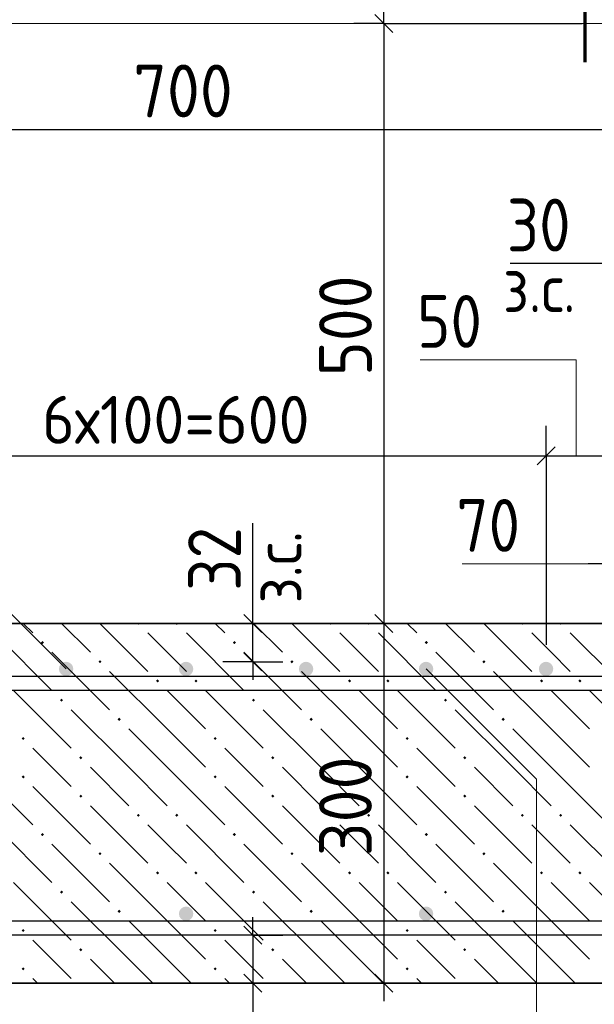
# Model space of a CAD drawing. Header units: millimetres. Extents: x 0 to 42000, y 0 to 29700.
# Tile 22 of 29: x 13271 to 15666, y 21813 to 25916. Entities that reach past the tile are written whole.
import ezdxf

# ---------------------------------------------------------------- set-up
doc = ezdxf.new("R2010")
doc.units = ezdxf.units.MM
for name, color, linetype, lineweight in [('Standard', 7, 'Continuous', 25), ('ЖБ Лента фундамента под плитной частью', 7, 'Continuous', 35), ('Обрамление Г-обр.', 52, 'Continuous', 25), ('Общий01', 7, 'Continuous', 13), ('Позиционная метка номер позиции', 7, 'Continuous', 13)]:
    doc.layers.add(name, color=color, linetype=linetype, lineweight=lineweight)
doc.layers.add('Размерная выноска', color=7, linetype='Continuous')
doc.styles.add('ISOCPEUR', font='txt')

msp = doc.modelspace()

# ---------------------------------------------------------------- hatches: boundary and pattern name
at = {"layer": 'ЖБ Лента фундамента под плитной частью', "linetype": 'Continuous', "lineweight": 18, "transparency": 33554687}
for points in [[(13772.2, 23400), (13765.9, 23393.6), (13759.5, 23400)], [(13932.2, 23400), (13925.9, 23393.6), (13919.5, 23400)], [(14572.2, 23400), (14565.9, 23393.6), (14559.5, 23400)], [(14732.2, 23400), (14725.9, 23393.6), (14719.5, 23400)], [(15372.2, 23400), (15365.9, 23393.6), (15359.5, 23400)], [(15532.2, 23400), (15525.9, 23393.6), (15519.5, 23400)], [(13359.4, 23320.1), (13365.9, 23326.6), (13372.4, 23320.1), (13365.9, 23313.6)], [(14159.4, 23320.1), (14165.9, 23326.6), (14172.4, 23320.1), (14165.9, 23313.6)], [(14959.4, 23320.1), (14965.9, 23326.6), (14972.4, 23320.1), (14965.9, 23313.6)], [(13599.4, 23240.1), (13605.9, 23246.6), (13612.4, 23240.1), (13605.9, 23233.6)], [(14399.4, 23240.1), (14405.9, 23246.6), (14412.4, 23240.1), (14405.9, 23233.6)], [(15199.4, 23240.1), (15205.9, 23246.6), (15212.4, 23240.1), (15205.9, 23233.6)], [(13839.4, 23160.1), (13845.9, 23166.6), (13852.4, 23160.1), (13845.9, 23153.6)], [(13999.4, 23160.1), (14005.9, 23166.6), (14012.4, 23160.1), (14005.9, 23153.6)], [(14639.4, 23160.1), (14645.9, 23166.6), (14652.4, 23160.1), (14645.9, 23153.6)], [(14799.4, 23160.1), (14805.9, 23166.6), (14812.4, 23160.1), (14805.9, 23153.6)], [(15439.4, 23160.1), (15445.9, 23166.6), (15452.4, 23160.1), (15445.9, 23153.6)], [(15599.4, 23160.1), (15605.9, 23166.6), (15612.4, 23160.1), (15605.9, 23153.6)], [(13439.4, 23080.1), (13445.9, 23086.6), (13452.4, 23080.1), (13445.9, 23073.6)], [(14239.4, 23080.1), (14245.9, 23086.6), (14252.4, 23080.1), (14245.9, 23073.6)], [(15039.4, 23080.1), (15045.9, 23086.6), (15052.4, 23080.1), (15045.9, 23073.6)], [(13679.4, 23000.1), (13685.9, 23006.6), (13692.4, 23000.1), (13685.9, 22993.6)], [(14479.4, 23000.1), (14485.9, 23006.6), (14492.4, 23000.1), (14485.9, 22993.6)], [(15279.4, 23000.1), (15285.9, 23006.6), (15292.4, 23000.1), (15285.9, 22993.6)], [(13279.4, 22920.1), (13285.9, 22926.6), (13292.4, 22920.1), (13285.9, 22913.6)], [(14079.4, 22920.1), (14085.9, 22926.6), (14092.4, 22920.1), (14085.9, 22913.6)], [(14879.4, 22920.1), (14885.9, 22926.6), (14892.4, 22920.1), (14885.9, 22913.6)], [(13519.4, 22840.1), (13525.9, 22846.6), (13532.4, 22840.1), (13525.9, 22833.6)], [(14319.4, 22840.1), (14325.9, 22846.6), (14332.4, 22840.1), (14325.9, 22833.6)], [(15119.4, 22840.1), (15125.9, 22846.6), (15132.4, 22840.1), (15125.9, 22833.6)], [(13279.4, 22760.1), (13285.9, 22766.6), (13292.4, 22760.1), (13285.9, 22753.6)], [(14079.4, 22760.1), (14085.9, 22766.6), (14092.4, 22760.1), (14085.9, 22753.6)], [(14879.4, 22760.1), (14885.9, 22766.6), (14892.4, 22760.1), (14885.9, 22753.6)], [(13519.4, 22680.1), (13525.9, 22686.6), (13532.4, 22680.1), (13525.9, 22673.6)], [(14319.4, 22680.1), (14325.9, 22686.6), (14332.4, 22680.1), (14325.9, 22673.6)], [(15119.4, 22680.1), (15125.9, 22686.6), (15132.4, 22680.1), (15125.9, 22673.6)], [(13759.4, 22600.1), (13765.9, 22606.6), (13772.4, 22600.1), (13765.9, 22593.6)], [(13919.4, 22600.1), (13925.9, 22606.6), (13932.4, 22600.1), (13925.9, 22593.6)], [(14559.4, 22600.1), (14565.9, 22606.6), (14572.4, 22600.1), (14565.9, 22593.6)], [(14719.4, 22600.1), (14725.9, 22606.6), (14732.4, 22600.1), (14725.9, 22593.6)], [(15359.4, 22600.1), (15365.9, 22606.6), (15372.4, 22600.1), (15365.9, 22593.6)], [(15519.4, 22600.1), (15525.9, 22606.6), (15532.4, 22600.1), (15525.9, 22593.6)], [(13359.4, 22520.1), (13365.9, 22526.6), (13372.4, 22520.1), (13365.9, 22513.6)], [(14159.4, 22520.1), (14165.9, 22526.6), (14172.4, 22520.1), (14165.9, 22513.6)], [(14959.4, 22520.1), (14965.9, 22526.6), (14972.4, 22520.1), (14965.9, 22513.6)], [(13599.4, 22440.1), (13605.9, 22446.6), (13612.4, 22440.1), (13605.9, 22433.6)], [(14399.4, 22440.1), (14405.9, 22446.6), (14412.4, 22440.1), (14405.9, 22433.6)], [(15199.4, 22440.1), (15205.9, 22446.6), (15212.4, 22440.1), (15205.9, 22433.6)], [(13839.4, 22360.1), (13845.9, 22366.6), (13852.4, 22360.1), (13845.9, 22353.6)], [(13999.4, 22360.1), (14005.9, 22366.6), (14012.4, 22360.1), (14005.9, 22353.6)], [(14639.4, 22360.1), (14645.9, 22366.6), (14652.4, 22360.1), (14645.9, 22353.6)], [(14799.4, 22360.1), (14805.9, 22366.6), (14812.4, 22360.1), (14805.9, 22353.6)], [(15439.4, 22360.1), (15445.9, 22366.6), (15452.4, 22360.1), (15445.9, 22353.6)], [(15599.4, 22360.1), (15605.9, 22366.6), (15612.4, 22360.1), (15605.9, 22353.6)], [(13439.4, 22280.1), (13445.9, 22286.6), (13452.4, 22280.1), (13445.9, 22273.6)], [(14239.4, 22280.1), (14245.9, 22286.6), (14252.4, 22280.1), (14245.9, 22273.6)], [(15039.4, 22280.1), (15045.9, 22286.6), (15052.4, 22280.1), (15045.9, 22273.6)], [(13679.4, 22200.1), (13685.9, 22206.6), (13692.4, 22200.1), (13685.9, 22193.6)], [(14479.4, 22200.1), (14485.9, 22206.6), (14492.4, 22200.1), (14485.9, 22193.6)], [(15279.4, 22200.1), (15285.9, 22206.6), (15292.4, 22200.1), (15285.9, 22193.6)], [(13279.4, 22120.1), (13285.9, 22126.6), (13292.4, 22120.1), (13285.9, 22113.6)], [(14079.4, 22120.1), (14085.9, 22126.6), (14092.4, 22120.1), (14085.9, 22113.6)], [(14879.4, 22120.1), (14885.9, 22126.6), (14892.4, 22120.1), (14885.9, 22113.6)], [(13519.4, 22040.1), (13525.9, 22046.6), (13532.4, 22040.1), (13525.9, 22033.6)], [(14319.4, 22040.1), (14325.9, 22046.6), (14332.4, 22040.1), (14325.9, 22033.6)], [(15119.4, 22040.1), (15125.9, 22046.6), (15132.4, 22040.1), (15125.9, 22033.6)], [(13279.4, 21960.1), (13285.9, 21966.6), (13292.4, 21960.1), (13285.9, 21953.6)], [(14079.4, 21960.1), (14085.9, 21966.6), (14092.4, 21960.1), (14085.9, 21953.6)], [(14879.4, 21960.1), (14885.9, 21966.6), (14892.4, 21960.1), (14885.9, 21953.6)]]:
    msp.add_hatch(color=7, dxfattribs=at).paths.add_polyline_path(points, flags=16)
at = {"layer": 'Обрамление Г-обр.', "linetype": 'Continuous', "lineweight": 25, "transparency": 33554687}
for points in [[(13494.8, 23210), (13492.5, 23221.5), (13486, 23231.2), (13476.3, 23237.7), (13464.8, 23240), (13453.3, 23237.7), (13443.6, 23231.2), (13437.1, 23221.5), (13434.8, 23210), (13437.1, 23198.5), (13443.6, 23188.8), (13453.3, 23182.3), (13464.8, 23180), (13476.3, 23182.3), (13486, 23188.8), (13492.5, 23198.5)], [(13994.8, 23210), (13992.5, 23221.5), (13986, 23231.2), (13976.3, 23237.7), (13964.8, 23240), (13953.3, 23237.7), (13943.6, 23231.2), (13937.1, 23221.5), (13934.8, 23210), (13937.1, 23198.5), (13943.6, 23188.8), (13953.3, 23182.3), (13964.8, 23180), (13976.3, 23182.3), (13986, 23188.8), (13992.5, 23198.5)], [(14494.8, 23210), (14492.5, 23221.5), (14486, 23231.2), (14476.3, 23237.7), (14464.8, 23240), (14453.3, 23237.7), (14443.6, 23231.2), (14437.1, 23221.5), (14434.8, 23210), (14437.1, 23198.5), (14443.6, 23188.8), (14453.3, 23182.3), (14464.8, 23180), (14476.3, 23182.3), (14486, 23188.8), (14492.5, 23198.5)], [(14994.8, 23210), (14992.5, 23221.5), (14986, 23231.2), (14976.3, 23237.7), (14964.8, 23240), (14953.3, 23237.7), (14943.6, 23231.2), (14937.1, 23221.5), (14934.8, 23210), (14937.1, 23198.5), (14943.6, 23188.8), (14953.3, 23182.3), (14964.8, 23180), (14976.3, 23182.3), (14986, 23188.8), (14992.5, 23198.5)], [(15494.8, 23210), (15492.5, 23221.5), (15486, 23231.2), (15476.3, 23237.7), (15464.8, 23240), (15453.3, 23237.7), (15443.6, 23231.2), (15437.1, 23221.5), (15434.8, 23210), (15437.1, 23198.5), (15443.6, 23188.8), (15453.3, 23182.3), (15464.8, 23180), (15476.3, 23182.3), (15486, 23188.8), (15492.5, 23198.5)], [(13994.8, 22190), (13992.5, 22201.5), (13986, 22211.2), (13976.3, 22217.7), (13964.8, 22220), (13953.3, 22217.7), (13943.6, 22211.2), (13937.1, 22201.5), (13934.8, 22190), (13937.1, 22178.5), (13943.6, 22168.8), (13953.3, 22162.3), (13964.8, 22160), (13976.3, 22162.3), (13986, 22168.8), (13992.5, 22178.5)], [(14994.8, 22190), (14992.5, 22201.5), (14986, 22211.2), (14976.3, 22217.7), (14964.8, 22220), (14953.3, 22217.7), (14943.6, 22211.2), (14937.1, 22201.5), (14934.8, 22190), (14937.1, 22178.5), (14943.6, 22168.8), (14953.3, 22162.3), (14964.8, 22160), (14976.3, 22162.3), (14986, 22168.8), (14992.5, 22178.5)]]:
    msp.add_hatch(color=7, dxfattribs=at).paths.add_polyline_path(points)

# ---------------------------------------------------------------- linework, layer by layer
at = {"layer": 'Standard', "color": 7, "linetype": 'Continuous', "lineweight": -3, "transparency": 33554687}
for p, q in [((14789, 25900), (14789, 25975)), ((12214.8, 25458.8), (15714.8, 25458.8)), ((15714.8, 24900), (15639.8, 24900)), ((12464.8, 24098.4), (15464.8, 24098.4)), ((15464.8, 24098.4), (15714.8, 24098.4)), ((15714.8, 23648.3), (15639.8, 23648.3)), ((14243.3, 23400), (14243.3, 23475)), ((14243.3, 23240), (14243.3, 23400)), ((14789, 23400), (14789, 21900)), ((14243.3, 23240), (14243.3, 23165)), ((14243.3, 22100), (14243.3, 22175)), ((14243.3, 22100), (14243.3, 21900)), ((14243.3, 21900), (14243.3, 21825)), ((14789, 21900), (14789, 21825))]:
    msp.add_line(p, q, dxfattribs=at)
at = {"layer": 'Standard', "color": 7, "linetype": 'Continuous', "lineweight": 25, "transparency": 33554687}
for p, q in [((14751.5, 25937.5), (14826.5, 25862.5)), ((15427.3, 24060.9), (15502.3, 24135.9)), ((14280.8, 23362.5), (14205.8, 23437.5)), ((14751.5, 23437.5), (14826.5, 23362.5)), ((14280.8, 23202.5), (14205.8, 23277.5)), ((14205.8, 22137.5), (14280.8, 22062.5)), ((14205.8, 21937.5), (14280.8, 21862.5)), ((14751.5, 21937.5), (14826.5, 21862.5))]:
    msp.add_line(p, q, dxfattribs=at)
at = {"layer": 'Standard', "color": 251, "linetype": 'Continuous', "lineweight": -3, "true_color": 0x656565, "transparency": 33554687}
for p, q in [((14789, 25900), (14664, 25900)), ((14789, 25900), (14914, 25900)), ((14789, 25900), (15614.8, 25900)), ((15464.8, 24098.4), (15464.8, 24223.4)), ((15464.8, 24098.4), (15464.8, 23973.4)), ((15464.8, 24098.4), (15464.8, 23310)), ((14243.3, 23400), (14118.3, 23400)), ((14243.3, 23400), (14368.3, 23400)), ((14789, 23400), (14664, 23400)), ((14789, 23400), (14914, 23400)), ((14789, 23400), (15614.8, 23400)), ((14243.3, 23240), (14118.3, 23240)), ((14243.3, 23240), (14368.3, 23240)), ((14243.3, 22100), (14118.3, 22100)), ((14243.3, 22100), (14368.3, 22100)), ((14243.3, 21900), (14118.3, 21900)), ((14243.3, 21900), (14368.3, 21900)), ((14789, 21900), (14664, 21900)), ((14789, 21900), (14914, 21900)), ((14789, 21900), (14789, 21900))]:
    msp.add_line(p, q, dxfattribs=at)
at = {"layer": 'Standard', "color": 7, "linetype": 'Continuous', "lineweight": -3, "transparency": 33554687}
msp.add_lwpolyline([(14789, 25900), (14789, 24327.1), (14789, 24327.1), (14789, 23400)], dxfattribs=at)
at = {"layer": 'ЖБ Лента фундамента под плитной частью', "color": 7, "linetype": 'Continuous', "lineweight": 35, "transparency": 33554687}
for p, q in [((15714.8, 23400), (12214.8, 23400)), ((10464.8, 21900), (17464.8, 21900))]:
    msp.add_line(p, q, dxfattribs=at)
at = {"layer": 'ЖБ Лента фундамента под плитной частью', "color": 254, "linetype": 'Continuous', "lineweight": 18, "transparency": 33554687}
for p, q in [((13286, 23400), (13325.9, 23360.1)), ((13446, 23400), (13565.9, 23280.1)), ((13606, 23400), (13805.9, 23200.1)), ((14086, 23400), (14125.9, 23360.1)), ((14246, 23400), (14365.9, 23280.1)), ((14406, 23400), (14605.9, 23200.1)), ((14886, 23400), (14925.9, 23360.1)), ((15046, 23400), (15165.9, 23280.1)), ((15206, 23400), (15405.9, 23200.1)), ((13165.9, 23360.1), (13405.9, 23120.1)), ((13885.9, 23280.1), (13805.9, 23360.1)), ((13965.9, 23360.1), (14205.9, 23120.1)), ((14685.9, 23280.1), (14605.9, 23360.1)), ((14765.9, 23360.1), (15005.9, 23120.1)), ((15485.9, 23280.1), (15405.9, 23360.1)), ((15565.9, 23360.1), (15805.9, 23120.1)), ((13405.9, 23280.1), (13645.9, 23040.1)), ((13965.9, 23200.1), (13885.9, 23280.1)), ((14205.9, 23280.1), (14445.9, 23040.1)), ((14765.9, 23200.1), (14685.9, 23280.1)), ((15005.9, 23280.1), (15245.9, 23040.1)), ((15565.9, 23200.1), (15485.9, 23280.1)), ((13885.9, 22960.1), (13645.9, 23200.1)), ((14685.9, 22960.1), (14445.9, 23200.1)), ((15485.9, 22960.1), (15245.9, 23200.1)), ((13245.9, 23120.1), (13485.9, 22880.1)), ((13885.9, 23120.1), (14045.9, 22960.1)), ((14045.9, 23120.1), (14285.9, 22880.1)), ((14685.9, 23120.1), (14845.9, 22960.1)), ((14845.9, 23120.1), (15085.9, 22880.1)), ((15485.9, 23120.1), (15645.9, 22960.1)), ((15645.9, 23120.1), (15885.9, 22880.1)), ((13725.9, 22800.1), (13485.9, 23040.1)), ((14525.9, 22800.1), (14285.9, 23040.1)), ((15325.9, 22800.1), (15085.9, 23040.1)), ((13725.9, 22960.1), (13885.9, 22800.1)), ((13885.9, 22960.1), (14045.9, 22800.1)), ((14525.9, 22960.1), (14685.9, 22800.1)), ((14685.9, 22960.1), (14845.9, 22800.1)), ((15325.9, 22960.1), (15485.9, 22800.1)), ((15485.9, 22960.1), (15645.9, 22800.1)), ((13405.9, 22800.1), (13325.9, 22880.1)), ((14205.9, 22800.1), (14125.9, 22880.1)), ((15005.9, 22800.1), (14925.9, 22880.1)), ((13085.9, 22800.1), (13325.9, 22560.1)), ((13485.9, 22720.1), (13405.9, 22800.1)), ((13565.9, 22800.1), (13725.9, 22640.1)), ((13725.9, 22800.1), (13885.9, 22640.1)), ((13885.9, 22800.1), (14125.9, 22560.1)), ((14285.9, 22720.1), (14205.9, 22800.1)), ((14365.9, 22800.1), (14525.9, 22640.1)), ((14525.9, 22800.1), (14685.9, 22640.1)), ((14685.9, 22800.1), (14925.9, 22560.1)), ((15085.9, 22720.1), (15005.9, 22800.1)), ((15165.9, 22800.1), (15325.9, 22640.1)), ((15325.9, 22800.1), (15485.9, 22640.1)), ((15485.9, 22800.1), (15725.9, 22560.1)), ((13325.9, 22720.1), (13565.9, 22480.1)), ((14125.9, 22720.1), (14365.9, 22480.1)), ((14925.9, 22720.1), (15165.9, 22480.1)), ((13565.9, 22640.1), (13805.9, 22400.1)), ((14365.9, 22640.1), (14605.9, 22400.1)), ((15165.9, 22640.1), (15405.9, 22400.1)), ((13165.9, 22560.1), (13405.9, 22320.1)), ((13885.9, 22480.1), (13805.9, 22560.1)), ((13965.9, 22560.1), (14205.9, 22320.1)), ((14685.9, 22480.1), (14605.9, 22560.1)), ((14765.9, 22560.1), (15005.9, 22320.1)), ((15485.9, 22480.1), (15405.9, 22560.1)), ((15565.9, 22560.1), (15805.9, 22320.1)), ((13405.9, 22480.1), (13645.9, 22240.1)), ((13965.9, 22400.1), (13885.9, 22480.1)), ((14205.9, 22480.1), (14445.9, 22240.1)), ((14765.9, 22400.1), (14685.9, 22480.1)), ((15005.9, 22480.1), (15245.9, 22240.1)), ((15565.9, 22400.1), (15485.9, 22480.1)), ((13885.9, 22160.1), (13645.9, 22400.1)), ((14685.9, 22160.1), (14445.9, 22400.1)), ((15485.9, 22160.1), (15245.9, 22400.1)), ((13245.9, 22320.1), (13485.9, 22080.1)), ((13885.9, 22320.1), (14045.9, 22160.1)), ((14045.9, 22320.1), (14285.9, 22080.1)), ((14685.9, 22320.1), (14845.9, 22160.1)), ((14845.9, 22320.1), (15085.9, 22080.1)), ((15485.9, 22320.1), (15645.9, 22160.1)), ((15645.9, 22320.1), (15885.9, 22080.1)), ((13725.9, 22000.1), (13485.9, 22240.1)), ((14525.9, 22000.1), (14285.9, 22240.1)), ((15325.9, 22000.1), (15085.9, 22240.1)), ((13725.9, 22160.1), (13885.9, 22000.1)), ((13885.9, 22160.1), (14045.9, 22000.1)), ((14525.9, 22160.1), (14685.9, 22000.1)), ((14685.9, 22160.1), (14845.9, 22000.1)), ((15325.9, 22160.1), (15485.9, 22000.1)), ((15485.9, 22160.1), (15645.9, 22000.1)), ((13405.9, 22000.1), (13325.9, 22080.1)), ((14205.9, 22000.1), (14125.9, 22080.1)), ((15005.9, 22000.1), (14925.9, 22080.1)), ((13485.9, 21920.1), (13405.9, 22000.1)), ((13565.9, 22000.1), (13666, 21900)), ((13725.9, 22000.1), (13826, 21900)), ((13885.9, 22000.1), (13986, 21900)), ((14285.9, 21920.1), (14205.9, 22000.1)), ((14365.9, 22000.1), (14466, 21900)), ((14525.9, 22000.1), (14626, 21900)), ((14685.9, 22000.1), (14786, 21900)), ((15085.9, 21920.1), (15005.9, 22000.1)), ((15165.9, 22000.1), (15266, 21900)), ((15325.9, 22000.1), (15426, 21900)), ((15485.9, 22000.1), (15586, 21900)), ((13325.9, 21920.1), (13346, 21900)), ((14125.9, 21920.1), (14146, 21900)), ((14925.9, 21920.1), (14946, 21900))]:
    msp.add_line(p, q, dxfattribs=at)
at = {"layer": 'Обрамление Г-обр.', "color": 38, "linetype": 'Continuous', "lineweight": 25, "true_color": 0x5f1e0f, "transparency": 33554687}
for points in [[(9004.8, 25690), (12064.8, 25690), (12064.8, 23180), (15864.8, 23180), (15864.8, 25690), (18924.8, 25690), (18924.8, 25630), (15924.8, 25630), (15924.8, 23120), (12004.8, 23120), (12004.8, 25630), (9004.8, 25630), (9004.8, 25690)], [(9004.8, 25690), (12064.8, 25690), (12064.8, 23180), (15864.8, 23180), (15864.8, 25690), (18924.8, 25690), (18924.8, 25630), (15924.8, 25630), (15924.8, 23120), (12004.8, 23120), (12004.8, 25630), (9004.8, 25630), (9004.8, 25690)], [(5766.4, 25685.4), (8779.7, 25685.4), (11285.1, 23180), (16644.6, 23180), (19150, 25685.4), (22163.2, 25685.4), (22163.2, 25625.4), (19174.9, 25625.4), (16669.5, 23120), (11260.2, 23120), (8754.8, 25625.4), (5766.4, 25625.4), (5766.4, 25685.4)], [(5766.4, 25685.4), (8779.7, 25685.4), (11285.1, 23180), (16644.6, 23180), (19150, 25685.4), (22163.2, 25685.4), (22163.2, 25625.4), (19174.9, 25625.4), (16669.5, 23120), (11260.2, 23120), (8754.8, 25625.4), (5766.4, 25625.4), (5766.4, 25685.4)], [(5328.9, 24390.4), (8342.2, 24390.4), (10572.5, 22160), (17357.1, 22160), (19587.5, 24390.4), (22600.7, 24390.4), (22600.7, 24330.4), (19612.4, 24330.4), (17382, 22100), (10547.7, 22100), (8317.3, 24330.4), (5328.9, 24330.4), (5328.9, 24390.4)], [(5328.9, 24390.4), (8342.2, 24390.4), (10572.5, 22160), (17357.1, 22160), (19587.5, 24390.4), (22600.7, 24390.4), (22600.7, 24330.4), (19612.4, 24330.4), (17382, 22100), (10547.7, 22100), (8317.3, 24330.4), (5328.9, 24330.4), (5328.9, 24390.4)]]:
    msp.add_lwpolyline(points, dxfattribs=at)
at = {"layer": 'Общий01', "color": 7, "linetype": 'Continuous', "lineweight": 70, "transparency": 33554687}
msp.add_lwpolyline([(15876.4, 25988.4), (15626.4, 25988.4), (15626.4, 25738.4)], dxfattribs=at)
at = {"layer": 'Позиционная метка номер позиции', "color": 7, "linetype": 'Continuous', "lineweight": 13, "transparency": 33554687}
msp.add_line((15714.8, 23648.3), (15114.8, 23648.3), dxfattribs=at)
for points in [[(13464.8, 23210), (13217.3, 23457.5), (13217.3, 26800)], [(15589.6, 24098.4), (15589.6, 24498.4), (14939.6, 24498.4)], [(14964.8, 23210), (15424.4, 22750.4), (15424.4, 20129.6), (17894.1, 20129.6)]]:
    msp.add_lwpolyline(points, dxfattribs=at)
at = {"layer": 'Размерная выноска', "color": 251, "linetype": 'Continuous', "lineweight": 13, "true_color": 0x656565, "transparency": 33554687}
msp.add_line((12214.8, 25900), (15714.8, 25900), dxfattribs=at)
at = {"layer": 'Размерная выноска', "color": 7, "linetype": 'Continuous', "lineweight": -3, "transparency": 33554687}
for p, q in [((15714.8, 24900), (15314.8, 24900)), ((14243.3, 23400), (14243.3, 23817.2)), ((14243.3, 21900), (14243.3, 21482.8))]:
    msp.add_line(p, q, dxfattribs=at)

# ---------------------------------------------------------------- texts
at = {"layer": 'Standard', "color": 7, "linetype": 'Continuous', "lineweight": 25, "transparency": 33554687, "char_height": 220, "attachment_point": 7, "style": 'ISOCPEUR'}
for s, insert, width in [('\\W0.91;700', (13744.8, 25508.9), 561.981), ('\\W0.87;30', (15301.3, 24950), 403.94), ('\\W0.87;50', (14927.1, 24548.4), 403.932), ('\\W0.87;70', (15091.3, 23698.3), 403.924)]:
    msp.add_mtext(s, dxfattribs=dict(at, insert=insert, width=width))
at = {"layer": 'Standard', "color": 7, "linetype": 'Continuous', "lineweight": 25, "transparency": 33554687, "char_height": 220, "attachment_point": 7, "rotation": 90, "style": 'ISOCPEUR'}
for s, insert, width in [('\\W0.91;500', (14739, 24430), 561.988), ('\\W0.87;32', (14193.3, 23535.8), 403.932), ('\\W0.91;300', (14739, 22430), 561.988)]:
    msp.add_mtext(s, dxfattribs=dict(at, insert=insert, width=width))
at = {"layer": 'Standard', "color": 7, "linetype": 'Continuous', "lineweight": 18, "transparency": 33554687, "char_height": 200, "attachment_point": 7, "style": 'ISOCPEUR'}
for s, insert, width in [('\\W0.90;з.с.', (15285.3, 24697.2), 459.942), ('\\W0.94;6х100=600', (13364.8, 24148.4), 1312.881)]:
    msp.add_mtext(s, dxfattribs=dict(at, insert=insert, width=width))
at = {"layer": 'Standard', "color": 7, "linetype": 'Continuous', "lineweight": 18, "transparency": 33554687, "char_height": 200, "width": 459.942, "attachment_point": 7, "rotation": 90, "style": 'ISOCPEUR'}
for insert in [(14446, 23483.5), (14446, 21466.5)]:
    msp.add_mtext('\\W0.90;з.с.', dxfattribs=dict(at, insert=insert))

doc.saveas('drawing.dxf')
